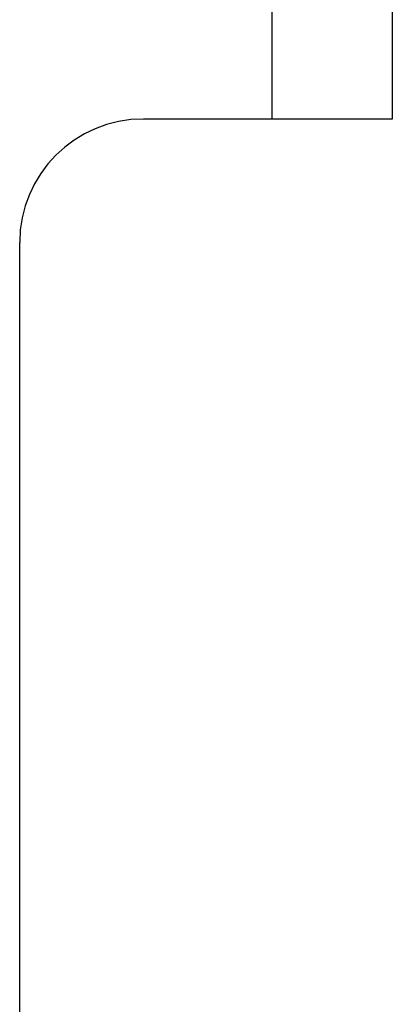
# Model space of a CAD drawing. Header units: inches. Extents: x 0 to 283, y 0 to 183.
# Tile 73 of 116: x 101.497 to 101.738, y 153.054 to 153.691. Entities that reach past the tile are written whole.
import ezdxf

# ---------------------------------------------------------------- set-up
doc = ezdxf.new("R2010")
doc.units = ezdxf.units.IN
doc.header["$LTSCALE"] = 15.583333
doc.header["$MEASUREMENT"] = 0
doc.linetypes.add('HIDDEN', pattern=[0.2, 0.1, -0.1])
doc.layers.add('DEFAULT_2', color=8, linetype='HIDDEN')

msp = doc.modelspace()

# ---------------------------------------------------------------- linework, layer by layer
at = {"layer": 'DEFAULT_2', "color": 8, "linetype": 'HIDDEN'}
for p, q in [((101.6598, 154.37695), (101.6598, 153.62695)), ((101.7378, 154.37695), (101.7378, 153.62695)), ((101.7378, 153.62695), (101.5768, 153.62695)), ((101.4968, 152.58695), (101.4968, 153.54695))]:
    msp.add_line(p, q, dxfattribs=at)
msp.add_arc((101.5768, 153.54695), 0.08, 90, 180, dxfattribs=at)

doc.saveas('drawing.dxf')
